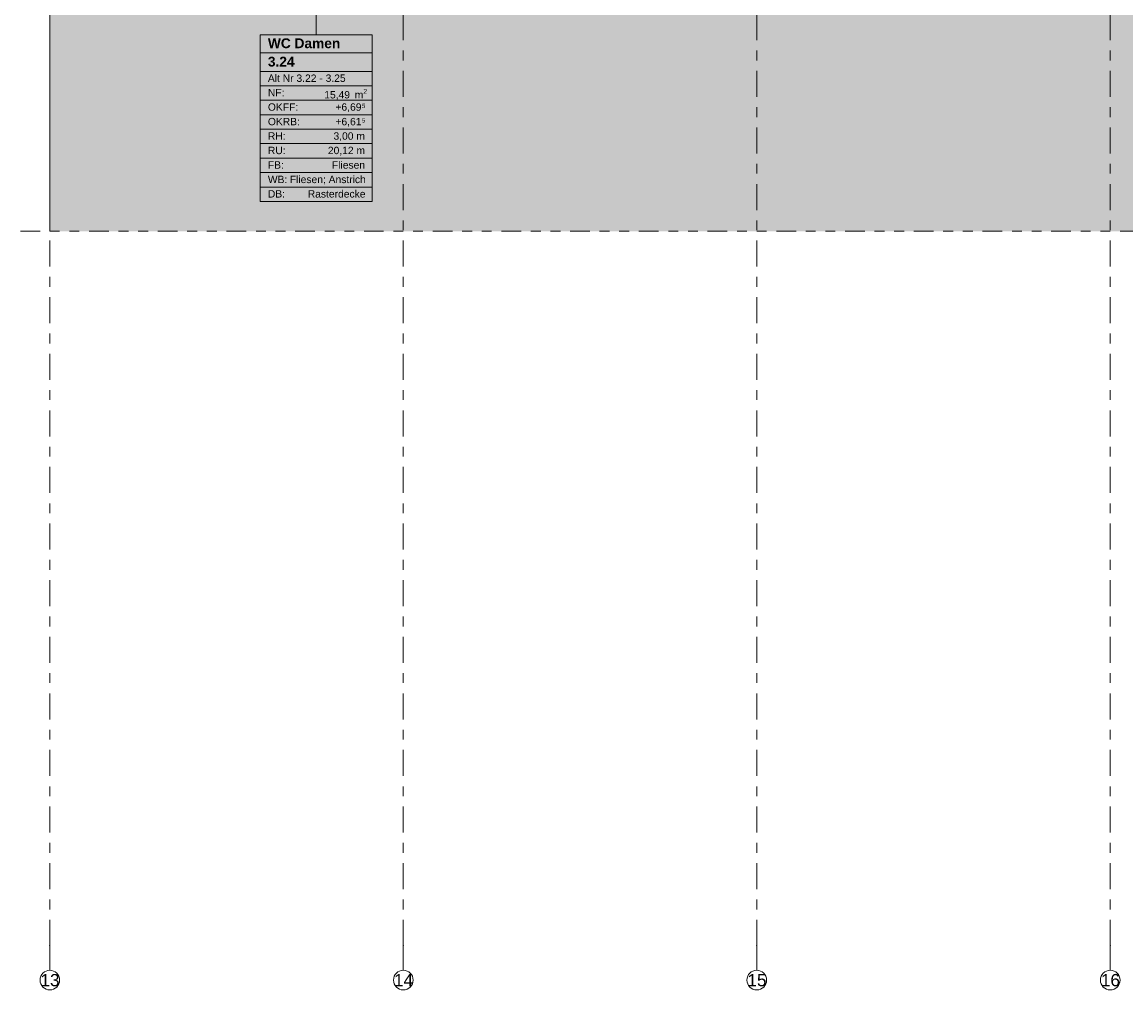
# Model space of a CAD drawing. Header units: metres. Extents: x -3.6 to 84.5, y -11 to 16.8.
# Tile 122 of 124: x 43.4 to 54.7, y -11 to -1.2. Entities that reach past the tile are written whole.
import ezdxf

# ---------------------------------------------------------------- set-up
doc = ezdxf.new("R2010")
doc.units = ezdxf.units.M
doc.header["$MEASUREMENT"] = 0
doc.linetypes.add('+Baulinie', pattern=[0.37, 0.2, -0.05, 0.01, -0.05, 0.01, -0.05])
doc.linetypes.add('Strichlinie doppelt', pattern=[0.546806, 0.264583, -0.105833, 0.070556, -0.105833])
for name, color, linetype in [('301 - Elemente.Linie', 7, 'Continuous'), ('302 - Elemente.Schraffur', 7, 'Continuous'), ('451 - Universal.Achsen Raster', 7, 'Continuous'), ('Neubau_401 - Zone.Raum_ Raumbegrenzung_ Whg.', 7, 'Continuous')]:
    doc.layers.add(name, color=color, linetype=linetype)
doc.styles.add('ERSTELLTER_STIL_1', font='txt')
doc.styles.add('ERSTELLTER_STIL_2', font='txt')

msp = doc.modelspace()

# ---------------------------------------------------------------- hatches: boundary and pattern name
at = {"layer": '302 - Elemente.Schraffur', "linetype": 'Continuous', "lineweight": 0, "true_color": 0x191919}
msp.add_hatch(color=250, dxfattribs=at).paths.add_polyline_path([(43.73, -3.31), (55.22, -3.31), (55.22, -0.155), (43.73, -0.155)])

# ---------------------------------------------------------------- linework, layer by layer
at = {"layer": '301 - Elemente.Linie', "color": 7, "linetype": '+Baulinie', "lineweight": 9}
msp.add_line((42.73, -3.31), (63.565, -3.31), dxfattribs=at)
at = {"layer": '301 - Elemente.Linie', "color": 7, "linetype": 'Continuous', "lineweight": 18, "flags": 128}
msp.add_lwpolyline([(43.73, -0.155), (43.73, -3.31)], dxfattribs=at)
at = {"layer": '451 - Universal.Achsen Raster', "color": 160, "linetype": 'Strichlinie doppelt', "lineweight": 9, "true_color": 0x3232ff}
for p, q in [((43.73, -10.585), (43.73, 16.355)), ((47.33, -10.585), (47.33, 16.355)), ((50.93, -10.585), (50.93, 16.355)), ((54.53, -10.585), (54.53, 16.355)), ((43.73, -10.585), (43.73, -10.835)), ((47.33, -10.585), (47.33, -10.835)), ((50.93, -10.585), (50.93, -10.835)), ((54.53, -10.585), (54.53, -10.835))]:
    msp.add_line(p, q, dxfattribs=at)
at = {"layer": '451 - Universal.Achsen Raster', "color": 160, "linetype": 'Continuous', "lineweight": 9, "true_color": 0x3232ff}
for centre in [(43.73, -10.935), (47.33, -10.935), (50.93, -10.935), (54.53, -10.935)]:
    msp.add_circle(centre, 0.1, dxfattribs=at)
at = {"layer": '451 - Universal.Achsen Raster', "color": 160, "linetype": 'Strichlinie doppelt', "lineweight": 9, "true_color": 0x3232ff}
for p in [(43.73, -10.585), (43.73, -10.585), (47.33, -10.585), (47.33, -10.585), (50.93, -10.585), (50.93, -10.585), (54.53, -10.585), (54.53, -10.585)]:
    msp.add_point(p, dxfattribs=at)
at = {"layer": 'Neubau_401 - Zone.Raum_ Raumbegrenzung_ Whg.', "color": 1, "linetype": 'Continuous', "lineweight": 9}
for p, q in [((46.442, -1.309), (46.442, 1.278)), ((47.012, -1.309), (45.872, -1.309)), ((45.872, -1.309), (45.872, -3.008)), ((45.872, -1.309), (47.012, -1.309)), ((45.872, -1.495), (45.872, -1.309)), ((47.012, -3.008), (47.012, -1.309)), ((47.012, -1.309), (47.012, -1.495)), ((47.012, -1.495), (45.872, -1.495)), ((45.872, -1.495), (47.012, -1.495)), ((45.872, -1.682), (45.872, -1.495)), ((47.012, -1.495), (47.012, -1.682)), ((47.012, -1.682), (45.872, -1.682)), ((45.872, -1.682), (47.012, -1.682)), ((45.872, -1.829), (45.872, -1.682)), ((47.012, -1.682), (47.012, -1.829)), ((47.012, -1.829), (45.872, -1.829)), ((45.872, -1.829), (47.012, -1.829)), ((45.872, -1.976), (45.872, -1.829)), ((47.012, -1.829), (47.012, -1.976)), ((47.012, -1.976), (45.872, -1.976)), ((45.872, -1.976), (47.012, -1.976)), ((45.872, -2.124), (45.872, -1.976)), ((47.012, -1.976), (47.012, -2.124)), ((47.012, -2.124), (45.872, -2.124)), ((45.872, -2.124), (47.012, -2.124)), ((45.872, -2.271), (45.872, -2.124)), ((47.012, -2.124), (47.012, -2.271)), ((47.012, -2.271), (45.872, -2.271)), ((45.872, -2.271), (47.012, -2.271)), ((45.872, -2.418), (45.872, -2.271)), ((47.012, -2.271), (47.012, -2.418)), ((47.012, -2.418), (45.872, -2.418)), ((45.872, -2.418), (47.012, -2.418)), ((45.872, -2.566), (45.872, -2.418)), ((47.012, -2.418), (47.012, -2.566)), ((47.012, -2.566), (45.872, -2.566)), ((45.872, -2.566), (47.012, -2.566)), ((45.872, -2.713), (45.872, -2.566)), ((47.012, -2.566), (47.012, -2.713)), ((47.012, -2.713), (45.872, -2.713)), ((45.872, -2.713), (47.012, -2.713)), ((45.872, -2.86), (45.872, -2.713)), ((47.012, -2.713), (47.012, -2.86)), ((47.012, -2.86), (45.872, -2.86)), ((45.872, -2.86), (47.012, -2.86)), ((45.872, -3.008), (45.872, -2.86)), ((47.012, -2.86), (47.012, -3.008)), ((45.872, -3.008), (47.012, -3.008)), ((47.012, -3.008), (45.872, -3.008))]:
    msp.add_line(p, q, dxfattribs=at)

# ---------------------------------------------------------------- texts
at = {"layer": '451 - Universal.Achsen Raster', "color": 160, "lineweight": 9, "true_color": 0x3232ff, "char_height": 0.125, "attachment_point": 1, "style": 'ERSTELLTER_STIL_2'}
for s, insert in [('\\A1;{\\pql;\\pt0;\\fArial|b0|i0|c0|p38;13}', (43.635, -10.873)), ('\\A1;{\\pql;\\pt0;\\fArial|b0|i0|c0|p38;14}', (47.235, -10.873)), ('\\A1;{\\pql;\\pt0;\\fArial|b0|i0|c0|p38;15}', (50.835, -10.873)), ('\\A1;{\\pql;\\pt0;\\fArial|b0|i0|c0|p38;16}', (54.435, -10.873))]:
    msp.add_mtext(s, dxfattribs=dict(at, insert=insert))
at = {"layer": 'Neubau_401 - Zone.Raum_ Raumbegrenzung_ Whg.', "color": 7, "lineweight": 9, "attachment_point": 1}
for s, insert, char_height, style in [('\\A1;{\\pqj;\\pt0;\\fArial|b1|i0|c0|p38;WC Damen}', (45.951, -1.346), 0.1, 'ERSTELLTER_STIL_1'), ('\\A1;{\\pqj;\\pt0;\\fArial|b1|i0|c0|p38;}', (46.933, -1.323), 0.1, 'ERSTELLTER_STIL_1'), ('\\A1;{\\pql;\\pt0;\\fArial|b1|i0|c0|p38;3.24}', (45.951, -1.533), 0.1, 'ERSTELLTER_STIL_1'), ('\\A1;{\\pqj;\\pt0;\\fArial|b1|i0|c0|p38;}', (46.933, -1.51), 0.1, 'ERSTELLTER_STIL_1'), ('\\A1;{\\pqj;\\pt0;\\fArial|b0|i0|c0|p38;Alt Nr 3.22 - 3.25}', (45.951, -1.714), 0.075, 'ERSTELLTER_STIL_2'), ('\\A1;{\\pqj;\\pt0;\\fArial|b0|i0|c0|p38;}', (46.933, -1.696), 0.075, 'ERSTELLTER_STIL_2'), ('\\A1;{\\pqj;\\pt0;\\fArial|b0|i0|c0|p38;NF: }', (45.951, -1.861), 0.075, 'ERSTELLTER_STIL_2'), ('\\A1;{\\pqj;\\pt0;\\fArial|b0|i0|c0|p38;OKFF: }', (45.951, -2.008), 0.075, 'ERSTELLTER_STIL_2'), ('\\A1;{\\pql;\\pt0,0.05;\\fArial|b0|i0|c0|p38;15,49\\fArial|b0|i0|c0|p38;\\A1{\\H.66x;\\S^  ;}\\fArial|b0|i0|c0|p38; m\\fArial|b0|i0|c0|p38;\\A1{\\H.66x;\\S2^  ;}}', (46.525, -1.861), 0.075, 'ERSTELLTER_STIL_2'), ('\\A1;{\\pqj;\\pt0;\\fArial|b0|i0|c0|p38;+6,69⁵}', (46.639, -2.008), 0.075, 'ERSTELLTER_STIL_2'), ('\\A1;{\\pqj;\\pt0;\\fArial|b0|i0|c0|p38;OKRB: }', (45.951, -2.156), 0.075, 'ERSTELLTER_STIL_2'), ('\\A1;{\\pqj;\\pt0;\\fArial|b0|i0|c0|p38;+6,61⁵}', (46.639, -2.156), 0.075, 'ERSTELLTER_STIL_2'), ('\\A1;{\\pqj;\\pt0;\\fArial|b0|i0|c0|p38;RH: }', (45.951, -2.303), 0.075, 'ERSTELLTER_STIL_2'), ('\\A1;{\\pqj;\\pt0;\\fArial|b0|i0|c0|p38;3,00 m}', (46.619, -2.303), 0.075, 'ERSTELLTER_STIL_2'), ('\\A1;{\\pqj;\\pt0;\\fArial|b0|i0|c0|p38;RU: }', (45.951, -2.45), 0.075, 'ERSTELLTER_STIL_2'), ('\\A1;{\\pqj;\\pt0;\\fArial|b0|i0|c0|p38;20,12 m}', (46.562, -2.45), 0.075, 'ERSTELLTER_STIL_2'), ('\\A1;{\\pqj;\\pt0;\\fArial|b0|i0|c0|p38;FB: }', (45.951, -2.598), 0.075, 'ERSTELLTER_STIL_2'), ('\\A1;{\\pqj;\\pt0;\\fArial|b0|i0|c0|p38;Fliesen}', (46.603, -2.598), 0.075, 'ERSTELLTER_STIL_2'), ('\\A1;{\\pqj;\\pt0;\\fArial|b0|i0|c0|p38;WB: }', (45.951, -2.745), 0.075, 'ERSTELLTER_STIL_2'), ('\\A1;{\\pqj;\\pt0;\\fArial|b0|i0|c0|p38;Fliesen; Anstrich}', (46.174, -2.745), 0.075, 'ERSTELLTER_STIL_2'), ('\\A1;{\\pqj;\\pt0;\\fArial|b0|i0|c0|p38;DB: }', (45.951, -2.892), 0.075, 'ERSTELLTER_STIL_2'), ('\\A1;{\\pqj;\\pt0;\\fArial|b0|i0|c0|p38;Rasterdecke}', (46.357, -2.892), 0.075, 'ERSTELLTER_STIL_2')]:
    msp.add_mtext(s, dxfattribs=dict(at, insert=insert, char_height=char_height, style=style))

doc.saveas('drawing.dxf')
